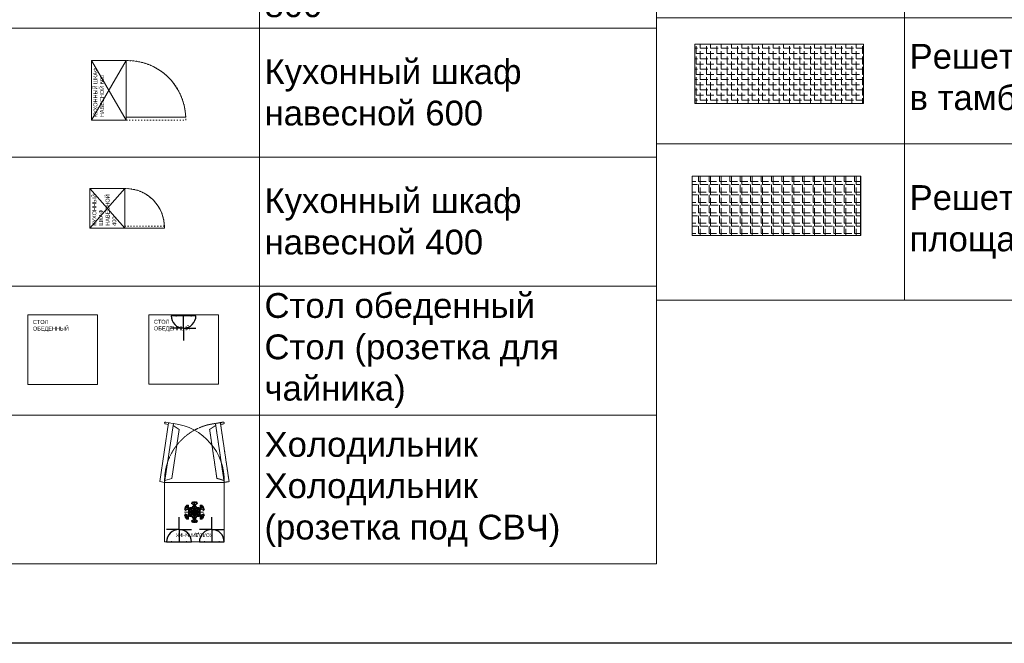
# Model space of a CAD drawing. Header units: millimetres. Extents: x -57464382 to 30606835, y -92609 to 65084.
# Tile 34 of 256: x -52921 to -43000, y -55394 to -49110. Entities that reach past the tile are written whole.
import ezdxf
from ezdxf import colors
from ezdxf.entities.mleader import LeaderData, LeaderLine
from ezdxf.math import Vec2, Vec3

# ---------------------------------------------------------------- set-up
doc = ezdxf.new("R2010")
doc.units = ezdxf.units.MM
doc.linetypes.add('( Hidden )', pattern=[0.375, 0.25, -0.125])
doc.linetypes.add('ACAD_ISO03W100', pattern=[30, 12, -18])
doc.layers.get('0').update_dxf_attribs({"lineweight": 0})
doc.layers.get('Defpoints').update_dxf_attribs({"color": 30})
for name, color, linetype, lineweight in [('09_АР_Мебель', 4, 'Continuous', 9), ('13_АР_Полы', 7, 'Continuous', 9), ('17_АР_Текст', 235, 'Continuous', 0)]:
    doc.layers.add(name, color=color, linetype=linetype, lineweight=lineweight)
doc.layers.add('1. ПОДЛОЖКА', color=7, linetype='Continuous', lineweight=0, true_color=0x9b9292)
doc.layers.add('ЭОМ', color=7, linetype='Continuous')
doc.styles.add('_ТЕКСТОВЫЙ', font='arial.ttf', dxfattribs={"width": 0.8})
doc.styles.add('HVAC_AEP', font='arial.ttf')
doc.styles.get("Standard").update_dxf_attribs({"font": 'arial.ttf'})

# ---------------------------------------------------------------- blocks, each defined once
blk = doc.blocks.new('_Dot')
at = {"color": 0, "linetype": 'ByBlock', "lineweight": -2}
blk.add_line((-0.5, 0), (-1, 0), dxfattribs=at)
at = {"color": 0, "linetype": 'ByBlock', "const_width": 0.5}
blk.add_lwpolyline([(-0.25, 0, 1), (0.25, 0, 1)], format="xyb", close=True, dxfattribs=at)
blk = doc.blocks.new('*T183')
at = {"color": 0, "linetype": 'ByBlock', "lineweight": -2, "transparency": 16777216}
for p, q in [((0, 0), (6500, 0)), ((0, 0), (0, -12369.7)), ((6500, 0), (6500, -12369.7)), ((0, -469.7), (6500, -469.7)), ((2500, -469.7), (2500, -12369.7)), ((0, -1769.7), (6500, -1769.7)), ((0, -3069.7), (6500, -3069.7)), ((0, -4369.7), (6500, -4369.7)), ((0, -5669.7), (6500, -5669.7)), ((0, -6969.7), (6500, -6969.7)), ((0, -8269.7), (6500, -8269.7)), ((0, -9569.7), (6500, -9569.7)), ((0, -10869.7), (6500, -10869.7)), ((0, -12369.7), (6500, -12369.7))]:
    blk.add_line(p, q, dxfattribs=at)
at = {"color": 0, "lineweight": 15, "transparency": 16777216, "style": 'HVAC_AEP'}
for s, insert, char_height, width, attachment_point in [('Комната персонала', (3250, -234.8), 300, 6497, 5), ('Стул ISO (черная^Jткань)', (2550, -1119.7), 250, 3900, 4), ('Кухонная тумба^Jнапольная с мойкой', (2550, -2419.7), 250, 3900, 4), ('Кухонный шкаф 600', (2550, -3719.7), 250, 3900, 4), ('Кухонная тумба^Jнапольная с дверцей^J600', (2550, -5019.7), 250, 3900, 4), ('Кухонная тумба^Jнапольная с ящиком^J800', (2550, -6319.7), 250, 3900, 4), ('Кухонный шкаф^Jнавесной 600', (2550, -7619.7), 250, 3900, 4), ('Кухонный шкаф^Jнавесной 400', (2550, -8919.7), 250, 3900, 4), ('Стол обеденный^JСтол (розетка для^Jчайника)', (2550, -10219.7), 250, 3900, 4), ('Холодильник^JХолодильник^J(розетка под СВЧ)', (2550, -11619.7), 250, 3900, 4)]:
    blk.add_mtext(s, dxfattribs=dict(at, insert=insert, char_height=char_height, width=width, attachment_point=attachment_point))
blk = doc.blocks.new('Кухонный шкаф навесной 600')
at = {"layer": '09_АР_Мебель', "linetype": 'ACAD_ISO03W100'}
for p, q in [((0, -350), (0, -950)), ((30, -950), (30, -350)), ((0, -950), (30, -950))]:
    blk.add_line(p, q, dxfattribs=at)
at = {"layer": '09_АР_Мебель'}
blk.add_lwpolyline([(600, 0), (0, 0), (0, -350), (600, -350)], close=True, dxfattribs=at)
for points in [[(600, -350), (0, 0)], [(0, -350), (600, 0)]]:
    blk.add_lwpolyline(points, dxfattribs=at)
at = {"layer": '09_АР_Мебель', "linetype": 'ACAD_ISO03W100'}
blk.add_arc((13.5, -363.6), 586.6, 271.60811, 1.32949, dxfattribs=at)
at = {"layer": '1. ПОДЛОЖКА'}
blk.add_lwpolyline([(0, 0), (600, 0), (600, -350), (0, -350)], close=True, dxfattribs=at)
blk.add_lwpolyline([(30, -350), (30, -950, 0.41279), (600, -350)], format="xyb", dxfattribs=at)
at = {"flags": 1}
for tag, p in [('КОД_ОБОРУДОВАНИЯ', (7.7, 111.4)), ('ДОП_ИНФОРМАЦИЯ', (7.7, 59.2)), ('ДОГОВОР', (12.8, 9.2))]:
    blk.add_attdef(tag, p, '', height=25, dxfattribs=at)
at = {"layer": '09_АР_Мебель', "insert": (30.1, -19.9), "char_height": 40, "attachment_point": 1}
blk.add_mtext_dynamic_manual_height_columns('{\\C7;КУХОННЫЙ ШКАФ \\PНАВЕСНОЙ 600}', width=971.048, gutter_width=12.5, heights=[0], dxfattribs=at)
blk = doc.blocks.new('Кухонный шкаф навесной 400')
at = {"layer": '09_АР_Мебель', "linetype": 'ACAD_ISO03W100'}
for p, q in [((0, -350), (0, -750)), ((20, -750), (20, -350)), ((0, -750), (20, -750))]:
    blk.add_line(p, q, dxfattribs=at)
at = {"layer": '09_АР_Мебель'}
blk.add_lwpolyline([(400, -350), (0, -350), (0, 0), (400, 0)], close=True, dxfattribs=at)
for points in [[(400, -350), (0, 0)], [(400, 0), (0, -350)]]:
    blk.add_lwpolyline(points, dxfattribs=at)
at = {"layer": '09_АР_Мебель', "linetype": 'ACAD_ISO03W100'}
blk.add_arc((9, -359.1), 391.1, 271.60811, 1.32949, dxfattribs=at)
at = {"layer": '1. ПОДЛОЖКА'}
blk.add_lwpolyline([(400, 0), (400, -350), (0, -350), (0, 0)], close=True, dxfattribs=at)
blk.add_lwpolyline([(0, -350), (0, -750, 0.42108), (400.1, -359.1)], format="xyb", dxfattribs=at)
at = {"flags": 1}
for tag, p in [('КОД_ОБОРУДОВАНИЯ', (7.7, 111.4)), ('ДОП_ИНФОРМАЦИЯ', (7.7, 59.2)), ('ДОГОВОР', (12.8, 9.2))]:
    blk.add_attdef(tag, p, '', height=25, dxfattribs=at)
at = {"layer": '09_АР_Мебель', "insert": (25.2, -24.2), "char_height": 40, "attachment_point": 1}
blk.add_mtext_dynamic_manual_height_columns('{\\C7;КУХОННЫЙ \\PШКАФ \\PНАВЕСНОЙ\\P400}', width=971.048, gutter_width=12.5, heights=[0], dxfattribs=at)
blk = doc.blocks.new('A$C21545FF3')
at = {"layer": 'ЭОМ', "color": 0, "linetype": 'Continuous', "lineweight": 30}
for p, q in [((-125, 125), (-125, 250)), ((-125, 125), (-250, 125)), ((-125, 125), (0, 125)), ((-125, 125), (-125, 0)), ((-250, 0), (0, 0))]:
    blk.add_line(p, q, dxfattribs=at)
blk.add_arc((-125, 0), 125, 0, 180, dxfattribs=at)
for p in [(-200, 0), (-50, 0)]:
    blk.add_point(p, dxfattribs=at)
blk = doc.blocks.new('Стол обеденный')
at = {"layer": '09_АР_Мебель'}
for p, q in [((0, 0), (700, 0)), ((0, -700), (0, 0)), ((700, 0), (700, -700)), ((700, -700), (0, -700))]:
    blk.add_line(p, q, dxfattribs=at)
at = {"layer": '1. ПОДЛОЖКА'}
blk.add_lwpolyline([(700, 0), (0, 0), (0, -700), (700, -700)], close=True, dxfattribs=at)
at = {"layer": '09_АР_Мебель', "lineweight": 15, "rotation": 180}
blk.add_blockref('A$C21545FF3', (223.7, -9.1), dxfattribs=at)
at = {"flags": 1}
for tag, p in [('КОД_ОБОРУДОВАНИЯ', (302.6, 89.6)), ('ДОП_ИНФОРМАЦИЯ', (302.6, 37.4)), ('ДОГОВОР', (440.3, -48.8))]:
    blk.add_attdef(tag, p, '', height=25, dxfattribs=at)
at = {"layer": '09_АР_Мебель', "insert": (50, -50), "char_height": 40, "attachment_point": 1}
blk.add_mtext_dynamic_manual_height_columns('{\\C7;СТОЛ ОБЕДЕННЫЙ}', width=500, gutter_width=12.5, heights=[0], dxfattribs=at)
blk = doc.blocks.new('A$C09EE71E5')
at = {"layer": '09_АР_Мебель'}
for p, q in [((-600, -600), (-600, 0)), ((-600, 0), (0, 0)), ((0, 0), (0, -600)), ((-331, -213.7), (-321, -196.3)), ((-321, -196.3), (-310, -202.7)), ((-310, -202.7), (-310, -195)), ((-310, -195), (-290, -195)), ((-290, -195), (-290, -202.7)), ((-290, -202.7), (-279, -196.3)), ((-279, -196.3), (-269, -213.7)), ((-400.3, -266.3), (-389.3, -260)), ((-390.3, -283.7), (-400.3, -266.3)), ((-395.9, -256.2), (-385.9, -238.8)), ((-389.3, -260), (-395.9, -256.2)), ((-393.4, -268.2), (-379.3, -260)), ((-388.4, -276.8), (-393.4, -268.2)), ((-369.3, -271.5), (-390.3, -283.7)), ((-389.1, -254.3), (-384.1, -245.7)), ((-379.3, -260), (-389.1, -254.3)), ((-369.3, -265.8), (-388.4, -276.8)), ((-385.9, -238.8), (-379.3, -242.7)), ((-384.1, -245.7), (-374.3, -251.3)), ((-379.3, -242.7), (-379.3, -230)), ((-379.3, -230), (-359.3, -230)), ((-374.3, -251.3), (-374.3, -235)), ((-374.3, -235), (-364.3, -235)), ((-344.6, -280), (-369.3, -265.8)), ((-354.6, -280), (-369.3, -271.5)), ((-364.3, -235), (-364.3, -257.1)), ((-364.3, -257.1), (-339.6, -271.3)), ((-361.3, -283.8), (-354.6, -280)), ((-352, -300), (-361.3, -283.8)), ((-359.3, -230), (-359.3, -254.2)), ((-359.3, -254.2), (-344.6, -262.7)), ((-354.5, -285.7), (-344.6, -280)), ((-349.5, -294.3), (-354.5, -285.7)), ((-334.6, -285.8), (-349.5, -294.3)), ((-334.6, -291.5), (-349.3, -300)), ((-344.6, -262.7), (-344.6, -255)), ((-344.6, -255), (-326, -255)), ((-339.6, -271.3), (-339.6, -260)), ((-339.6, -260), (-329.6, -260)), ((-310, -300), (-334.6, -285.8)), ((-320, -300), (-334.6, -291.5)), ((-310, -225.8), (-331, -213.7)), ((-329.6, -260), (-329.6, -277.1)), ((-329.6, -277.1), (-305, -291.3)), ((-326, -255), (-316.7, -238.8)), ((-310, -265.8), (-324.6, -257.3)), ((-324.6, -257.3), (-324.6, -274.2)), ((-324.6, -274.2), (-310, -282.7)), ((-324.2, -211.8), (-319.2, -203.2)), ((-305, -222.9), (-324.2, -211.8)), ((-319.8, -254.3), (-314.8, -245.7)), ((-305, -262.9), (-319.8, -254.3)), ((-319.2, -203.2), (-305, -211.3)), ((-316.7, -238.8), (-310, -242.7)), ((-314.8, -245.7), (-305, -251.3)), ((-310, -242.7), (-310, -225.8)), ((-310, -282.7), (-310, -265.8)), ((-305, -211.3), (-305, -200)), ((-305, -200), (-295, -200)), ((-305, -251.3), (-305, -222.9)), ((-305, -291.3), (-305, -262.9)), ((-295, -200), (-295, -211.3)), ((-295, -211.3), (-280.8, -203.2)), ((-275.8, -211.8), (-295, -222.9)), ((-295, -222.9), (-295, -251.3)), ((-295, -251.3), (-285.2, -245.7)), ((-280.2, -254.3), (-295, -262.9)), ((-295, -262.9), (-295, -291.3)), ((-295, -291.3), (-270.4, -277.1)), ((-269, -213.7), (-290, -225.8)), ((-290, -225.8), (-290, -242.7)), ((-290, -242.7), (-283.3, -238.8)), ((-275.4, -257.3), (-290, -265.8)), ((-290, -265.8), (-290, -282.7)), ((-290, -282.7), (-275.4, -274.2)), ((-265.4, -285.8), (-290, -300)), ((-285.2, -245.7), (-280.2, -254.3)), ((-283.3, -238.8), (-274, -255)), ((-280.8, -203.2), (-275.8, -211.8)), ((-265.4, -291.5), (-280, -300)), ((-275.4, -274.2), (-275.4, -257.3)), ((-274, -255), (-255.4, -255)), ((-270.4, -277.1), (-270.4, -260)), ((-270.4, -260), (-260.4, -260)), ((-250.5, -294.3), (-265.4, -285.8)), ((-250.7, -300), (-265.4, -291.5)), ((-260.4, -271.3), (-235.7, -257.1)), ((-260.4, -260), (-260.4, -271.3)), ((-255.4, -262.7), (-240.7, -254.2)), ((-255.4, -255), (-255.4, -262.7)), ((-230.7, -265.8), (-255.4, -280)), ((-255.4, -280), (-245.5, -285.7)), ((-245.5, -285.7), (-250.5, -294.3)), ((-238.7, -283.8), (-248, -300)), ((-230.7, -271.5), (-245.4, -280)), ((-245.4, -280), (-238.7, -283.8)), ((-240.7, -254.2), (-240.7, -230)), ((-240.7, -230), (-220.7, -230)), ((-235.7, -257.1), (-235.7, -235)), ((-235.7, -235), (-225.7, -235)), ((-211.6, -276.8), (-230.7, -265.8)), ((-209.7, -283.7), (-230.7, -271.5)), ((-225.7, -235), (-225.7, -251.3)), ((-225.7, -251.3), (-215.9, -245.7)), ((-220.7, -230), (-220.7, -242.7)), ((-220.7, -242.7), (-214.1, -238.8)), ((-210.9, -254.3), (-220.7, -260)), ((-220.7, -260), (-206.6, -268.2)), ((-215.9, -245.7), (-210.9, -254.3)), ((-214.1, -238.8), (-204.1, -256.2)), ((-206.6, -268.2), (-211.6, -276.8)), ((-204.1, -256.2), (-210.7, -260)), ((-210.7, -260), (-199.7, -266.3)), ((-199.7, -266.3), (-209.7, -283.7)), ((-400.3, -333.7), (-390.3, -316.3)), ((-389.3, -340), (-400.3, -333.7)), ((-395.9, -343.8), (-389.3, -340)), ((-385.9, -361.2), (-395.9, -343.8)), ((-393.4, -331.8), (-388.4, -323.2)), ((-379.3, -340), (-393.4, -331.8)), ((-390.3, -316.3), (-369.3, -328.5)), ((-389.1, -345.7), (-379.3, -340)), ((-384.1, -354.3), (-389.1, -345.7)), ((-388.4, -323.2), (-369.3, -334.2)), ((-379.3, -357.3), (-385.9, -361.2)), ((-374.3, -348.7), (-384.1, -354.3)), ((-379.3, -370), (-379.3, -357.3)), ((-359.3, -370), (-379.3, -370)), ((-374.3, -365), (-374.3, -348.7)), ((-364.3, -365), (-374.3, -365)), ((-369.3, -334.2), (-344.6, -320)), ((-369.3, -328.5), (-354.6, -320)), ((-339.6, -328.7), (-364.3, -342.9)), ((-364.3, -342.9), (-364.3, -365)), ((-361.3, -316.2), (-352, -300)), ((-354.6, -320), (-361.3, -316.2)), ((-344.6, -337.3), (-359.3, -345.8)), ((-359.3, -345.8), (-359.3, -370)), ((-354.5, -314.3), (-349.5, -305.7)), ((-344.6, -320), (-354.5, -314.3)), ((-349.5, -305.7), (-334.6, -314.2)), ((-349.3, -300), (-334.6, -308.5)), ((-344.6, -345), (-344.6, -337.3)), ((-326, -345), (-344.6, -345)), ((-339.6, -340), (-339.6, -328.7)), ((-329.6, -340), (-339.6, -340)), ((-334.6, -314.2), (-310, -300)), ((-334.6, -308.5), (-320, -300)), ((-331, -386.3), (-310, -374.2)), ((-321, -403.7), (-331, -386.3)), ((-305, -308.7), (-329.6, -322.9)), ((-329.6, -322.9), (-329.6, -340)), ((-316.7, -361.2), (-326, -345)), ((-310, -317.3), (-324.6, -325.8)), ((-324.6, -325.8), (-324.6, -342.7)), ((-324.6, -342.7), (-310, -334.2)), ((-305, -377.1), (-324.2, -388.2)), ((-324.2, -388.2), (-305, -377.1)), ((-319.2, -396.8), (-324.2, -388.2)), ((-319.2, -396.8), (-324.2, -388.2)), ((-305, -337.1), (-319.8, -345.7)), ((-319.8, -345.7), (-305, -337.1)), ((-319.8, -345.7), (-314.8, -354.3)), ((-314.8, -354.3), (-319.8, -345.7)), ((-305, -388.7), (-319.2, -396.8)), ((-310, -357.3), (-316.7, -361.2)), ((-305, -348.7), (-314.8, -354.3)), ((-305, -348.7), (-314.8, -354.3)), ((-310, -334.2), (-310, -317.3)), ((-310, -374.2), (-310, -357.3)), ((-305, -337.1), (-305, -308.7)), ((-305, -377.1), (-305, -348.7)), ((-305, -377.1), (-305, -348.7)), ((-305, -400), (-305, -388.7)), ((-295, -308.7), (-295, -337.1)), ((-270.4, -322.9), (-295, -308.7)), ((-295, -337.1), (-280.2, -345.7)), ((-295, -337.1), (-280.2, -345.7)), ((-295, -377.1), (-295, -348.7)), ((-295, -348.7), (-285.2, -354.3)), ((-285.2, -354.3), (-295, -348.7)), ((-295, -348.7), (-295, -377.1)), ((-295, -377.1), (-275.8, -388.2)), ((-295, -377.1), (-275.8, -388.2)), ((-280.8, -396.8), (-295, -388.7)), ((-295, -388.7), (-295, -400)), ((-290, -300), (-265.4, -314.2)), ((-290, -317.3), (-290, -334.2)), ((-275.4, -325.8), (-290, -317.3)), ((-290, -334.2), (-275.4, -342.7)), ((-283.3, -361.2), (-290, -357.3)), ((-290, -357.3), (-290, -374.2)), ((-290, -374.2), (-269, -386.3)), ((-280.2, -345.7), (-285.2, -354.3)), ((-280.2, -345.7), (-285.2, -354.3)), ((-274, -345), (-283.3, -361.2)), ((-280.8, -396.8), (-275.8, -388.2)), ((-275.8, -388.2), (-280.8, -396.8)), ((-280, -300), (-265.4, -308.5)), ((-269, -386.3), (-279, -403.7)), ((-275.4, -342.7), (-275.4, -325.8)), ((-255.4, -345), (-274, -345)), ((-270.4, -340), (-270.4, -322.9)), ((-260.4, -340), (-270.4, -340)), ((-265.4, -308.5), (-250.7, -300)), ((-265.4, -314.2), (-250.5, -305.7)), ((-235.7, -342.9), (-260.4, -328.7)), ((-260.4, -328.7), (-260.4, -340)), ((-245.5, -314.3), (-255.4, -320)), ((-255.4, -320), (-230.7, -334.2)), ((-240.7, -345.8), (-255.4, -337.3)), ((-255.4, -337.3), (-255.4, -345)), ((-250.5, -305.7), (-245.5, -314.3)), ((-248, -300), (-238.7, -316.2)), ((-238.7, -316.2), (-245.4, -320)), ((-245.4, -320), (-230.7, -328.5)), ((-240.7, -370), (-240.7, -345.8)), ((-220.7, -370), (-240.7, -370)), ((-235.7, -365), (-235.7, -342.9)), ((-225.7, -365), (-235.7, -365)), ((-230.7, -328.5), (-209.7, -316.3)), ((-230.7, -334.2), (-211.6, -323.2)), ((-215.9, -354.3), (-225.7, -348.7)), ((-225.7, -348.7), (-225.7, -365)), ((-206.6, -331.8), (-220.7, -340)), ((-220.7, -340), (-210.9, -345.7)), ((-220.7, -357.3), (-220.7, -370)), ((-214.1, -361.2), (-220.7, -357.3)), ((-210.9, -345.7), (-215.9, -354.3)), ((-204.1, -343.8), (-214.1, -361.2)), ((-211.6, -323.2), (-206.6, -331.8)), ((-199.7, -333.7), (-210.7, -340)), ((-210.7, -340), (-204.1, -343.8)), ((-209.7, -316.3), (-199.7, -333.7)), ((-310, -397.3), (-321, -403.7)), ((-310, -405), (-310, -397.3)), ((-290, -405), (-310, -405)), ((-295, -400), (-305, -400)), ((-279, -403.7), (-290, -397.3)), ((-290, -397.3), (-290, -405)), ((0, -600), (-600, -600)), ((-146.8, -1133.4), (-73.8, -640.4)), ((0, -600), (-87.9, -1193.5)), ((-2.9, -619.8), (-73.8, -640.4)), ((-38.4, -1200.9), (49.5, -607.3)), ((49.5, -607.3), (0, -600)), ((-85, -1173.7), (-146.8, -1133.4)), ((-8, -1188.2), (-36, -1184)), ((-87.9, -1193.5), (-38.4, -1200.9)), ((-49.6, -1199.2), (-47.7, -1201.2)), ((-47.7, -1201.2), (-10.8, -1206.7))]:
    blk.add_line(p, q, dxfattribs=at)
at = {"layer": '09_АР_Мебель', "color": 254, "linetype": '( Hidden )', "lineweight": 0, "ltscale": 2}
for p, q in [((-649.5, -607.3), (-600, -600)), ((-561.6, -1200.9), (-649.5, -607.3)), ((-600, -600), (-512.1, -1193.5)), ((-597.1, -619.8), (-526.2, -640.4)), ((-453.2, -1133.4), (-526.2, -640.4)), ((-592, -1188.2), (-564, -1184)), ((-515, -1173.7), (-453.2, -1133.4)), ((-552.3, -1201.2), (-589.2, -1206.7)), ((-512.1, -1193.5), (-561.6, -1200.9)), ((-550.4, -1199.2), (-552.3, -1201.2))]:
    blk.add_line(p, q, dxfattribs=at)
at = {"layer": '09_АР_Мебель', "lineweight": 0}
blk.add_arc((-20.9, -618), 579.4, 178.22077, 263.35435, dxfattribs=at)
at = {"layer": '09_АР_Мебель', "color": 254, "linetype": '( Hidden )', "lineweight": 0, "ltscale": 2}
for centre, radius, start, end in [((-579.1, -618), 579.4, 276.64565, 1.77923), ((-590.7, -1197.4), 9.38, 97.62492, 279.22484)]:
    blk.add_arc(centre, radius, start, end, dxfattribs=at)
at = {"layer": '09_АР_Мебель'}
blk.add_arc((-9.3, -1197.4), 9.38, 260.77516, 82.37508, dxfattribs=at)
at = {"layer": '1. ПОДЛОЖКА'}
blk.add_lwpolyline([(-600, 0), (0, 0), (0, -600), (-600, -600)], close=True, dxfattribs=at)
for points in [[(-300, -195), (-300, -405)], [(-209.1, -352.5), (-390.9, -247.5)], [(-390.9, -352.5), (-209.1, -247.5)], [(-392.6, -299.7), (-199.1, -299.7)]]:
    blk.add_lwpolyline(points, dxfattribs=at)
at = {"layer": 'ЭОМ', "lineweight": 15, "rotation": 180}
for p in [(-600, 0), (-270, 0)]:
    blk.add_blockref('A$C21545FF3', p, dxfattribs=at)
at = {"layer": '09_АР_Мебель', "insert": (-300, -50), "char_height": 35, "attachment_point": 2}
blk.add_mtext_dynamic_manual_height_columns('{\\C7;ХОЛОДИЛЬНИК}', width=500, gutter_width=12.5, heights=[0], dxfattribs=at)
blk = doc.blocks.new('A$C577E2BB5')
at = {"layer": '09_АР_Мебель'}
for p, q in [((-700, 700), (0, 700)), ((-700, 0), (-700, 700)), ((0, 700), (0, 0)), ((0, 0), (-700, 0))]:
    blk.add_line(p, q, dxfattribs=at)
at = {"layer": '1. ПОДЛОЖКА'}
blk.add_lwpolyline([(-700, 700), (0, 700), (0, 0), (-700, 0)], close=True, dxfattribs=at)
at = {"layer": '09_АР_Мебель', "insert": (-650, 650), "char_height": 40, "attachment_point": 1}
blk.add_mtext_dynamic_manual_height_columns('{\\C7;СТОЛ ОБЕДЕННЫЙ}', width=500, gutter_width=12.5, heights=[0], dxfattribs=at)
blk = doc.blocks.new('*T196')
at = {"color": 0, "linetype": 'ByBlock', "lineweight": -2, "transparency": 16777216}
for p, q in [((0, 0), (6500, 0)), ((0, 0), (0, -13160.4)), ((6500, 0), (6500, -13160.4)), ((0, -469.7), (6500, -469.7)), ((2500, -469.7), (2500, -13160.4)), ((0, -1669.7), (6500, -1669.7)), ((0, -4106.4), (6500, -4106.4)), ((0, -6559.1), (6500, -6559.1)), ((0, -9072.6), (6500, -9072.6)), ((0, -10313.2), (6500, -10313.2)), ((0, -11582), (6500, -11582)), ((0, -13160.4), (6500, -13160.4))]:
    blk.add_line(p, q, dxfattribs=at)
at = {"color": 0, "lineweight": 15, "transparency": 16777216, "style": 'HVAC_AEP'}
for s, insert, char_height, width, attachment_point in [('ФАСАД', (3250, -234.8), 300, 6497, 5), ('Уличная урна', (2550, -1069.7), 250, 3900, 4), ('Парковка 3 велосипеда ', (2550, -2888), 250, 3900, 4), ('Парковка 2 велосипеда ', (2550, -5332.7), 250, 3900, 4), ('Тактильная плитка^J500х500х5мм^J(высота тактильных^Jрифов 5 мм)^JЦвет: Желтый', (2550, -7815.9), 250, 3900, 4), ('Почтовый ящик^JУличный', (2550, -9692.9), 250, 3900, 4), ('Решетка грязесборная в тамбур', (2550, -10947.6), 250, 3900, 4), ('Решетка грязесборная^Jплощадка перед входом', (2550, -12371.2), 250, 3900, 4)]:
    blk.add_mtext(s, dxfattribs=dict(at, insert=insert, char_height=char_height, width=width, attachment_point=attachment_point))
blk = doc.blocks.new('A$C227E25941')
at = {"layer": '09_АР_Мебель', "true_color": 0x67e8f4}
h = blk.add_hatch(dxfattribs=at)
h.set_pattern_fill('ANGLE', color=141, scale=15)
h.set_pattern_definition([(0, (31993.38, 49184.04), (0, 104.775), [76.2, -28.575]), (90, (31993.38, 49184.04), (-104.775, 6e-15), [76.2, -28.575])])
h.paths.add_polyline_path([(-1700.5, 600.3), (0, 600.3), (0, 0), (-1700.5, 0)])
at = {"layer": '1. ПОДЛОЖКА'}
h = blk.add_hatch(dxfattribs=at)
h.set_pattern_fill('ANGLE', color=256, scale=15)
h.set_pattern_definition([(0, (44445.45, 52565.76), (0, 104.775), [76.2, -28.575]), (90, (44445.45, 52565.76), (-104.775, 6e-15), [76.2, -28.575])])
h.paths.add_polyline_path([(-1700.5, 600.3), (0, 600.3), (0, 0), (-1700.5, 0)])
at = {"layer": '09_АР_Мебель', "color": 141, "true_color": 0x67e8f4}
blk.add_lwpolyline([(-1700.5, 600.3), (0, 600.3), (0, 0), (-1700.5, 0)], close=True, dxfattribs=at)
at = {"layer": '1. ПОДЛОЖКА'}
for points in [[(-1700.5, 600.3), (0, 600.3), (0, 0), (-1700.5, 0)], [(-3.1, 600.3), (-1700.5, 600.3), (-1700.5, 0), (-3.1, 0)]]:
    blk.add_lwpolyline(points, close=True, dxfattribs=at)
blk = doc.blocks.new('A$C792429191')
at = {"true_color": 0x991b1e}
h = blk.add_hatch(dxfattribs=at)
h.set_pattern_fill('ANGLE', color=244, scale=15)
h.set_pattern_definition([(0, (31993.38, 50347.49), (0, 104.775), [76.2, -28.575]), (90, (31993.38, 50347.49), (-104.775, 6e-15), [76.2, -28.575])])
h.paths.add_polyline_path([(-1700.5, 600.3), (0, 600.3), (0, 0), (-1700.5, 0)])
at = {"layer": '1. ПОДЛОЖКА'}
h = blk.add_hatch(dxfattribs=at)
h.set_pattern_fill('ANGLE', color=256, scale=15)
h.set_pattern_definition([(0, (44419.08, 51236.31), (0, 104.775), [76.2, -28.575]), (90, (44419.08, 51236.31), (-104.775, 6e-15), [76.2, -28.575])])
h.paths.add_polyline_path([(0, 600.3), (-1700.5, 600.3), (-1700.5, 0), (0, 0)])
at = {"layer": '09_АР_Мебель', "color": 244, "true_color": 0x991b1e}
blk.add_lwpolyline([(-1700.5, 600.3), (0, 600.3), (0, 0), (-1700.5, 0)], close=True, dxfattribs=at)
at = {"layer": '1. ПОДЛОЖКА'}
blk.add_lwpolyline([(0, 600.3), (-1700.5, 600.3), (-1700.5, 0), (0, 0)], close=True, dxfattribs=at)

msp = doc.modelspace()

# ---------------------------------------------------------------- linework, layer by layer
at = {"layer": 'Defpoints'}
msp.add_lwpolyline([(39622.9, -55394.4), (-153407.1, -55394.4)], dxfattribs=at)

# ---------------------------------------------------------------- block references
for name, p in [('*T196', (-46504.5, -38777.5)), ('*T183', (-53004.5, -42224.8)), ('A$C577E2BB5', (-52138.3, -52786)), ('Стол обеденный', (-51618.9, -52084.2))]:
    msp.add_blockref(name, p)
for name, p, rotation in [('Кухонный шкаф навесной 600', (-52198.6, -50122.6), 90), ('Кухонный шкаф навесной 400', (-52213.2, -51212.1), 90), ('A$C09EE71E5', (-51460.8, -54372.5), 180)]:
    msp.add_blockref(name, p, dxfattribs=dict(rotation=rotation))
at = {"layer": '13_АР_Полы'}
for name, p in [('A$C792429191', (-44419.1, -49956.3)), ('A$C227E25941', (-44445.4, -51285.8))]:
    msp.add_blockref(name, p, dxfattribs=at)

# ---------------------------------------------------------------- leaders
at = {"layer": '17_АР_Текст', "lineweight": 18}
ml = msp.add_multileader_mtext('Standard', dxfattribs=at)
ml.set_content('ЦСУ оборудование:\\PМонитор 23,8"\\PСистемный блок (с комплектующими)\\PИсточник бесперебойного питания\\PМышь, клавиатура\\PWeb-камера\\PМФУ лазерный', color=256, style='_ТЕКСТОВЫЙ')
ml.set_leader_properties(lineweight=0)
ml.set_arrow_properties(name='DOT')
ml.build(insert=Vec2(0, 0))
ml.multileader.update_dxf_attribs({"text_left_attachment_type": 6, "text_right_attachment_type": 6, "dogleg_length": 0.36, "arrow_head_size": 50, "scale": 100})
ctx = ml.context
ctx.base_point, ctx.scale, ctx.char_height, ctx.arrow_head_size, ctx.landing_gap_size, ctx.plane_origin = Vec3(-74068.3, -49557), 100, 200, 50, 100, Vec3(-68828.3, -44334.1)
ctx.left_attachment, ctx.right_attachment, ctx.attachment_type = 6, 6, 2
notes = []
notes.append((ctx, [(1, (1, 1, 0), (-74104.3, -49557), (1, 0), 36, [(0, [(-74104.3, -48496.4)], 0, [])])]))
ctx.mtext.insert, ctx.mtext.width, ctx.mtext.defined_height, ctx.mtext.flow_direction = Vec3(-73968.3, -49301.5), 5220.324, 815.5, 5
for ctx, leaders in notes:
    for number, flags, end, landing, length, lines in leaders:
        leader = LeaderData()
        leader.index, (leader.has_last_leader_line, leader.has_dogleg_vector, leader.attachment_direction) = number, flags
        leader.last_leader_point, leader.dogleg_vector, leader.dogleg_length = Vec3(end), Vec3(landing), length
        for number, points, colour, breaks in lines:
            line = LeaderLine()
            line.index, line.vertices, line.color, line.breaks = number, Vec3.list(points), colors.encode_raw_color(colour), breaks
            leader.lines.append(line)
        ctx.leaders.append(leader)

doc.saveas('drawing.dxf')
